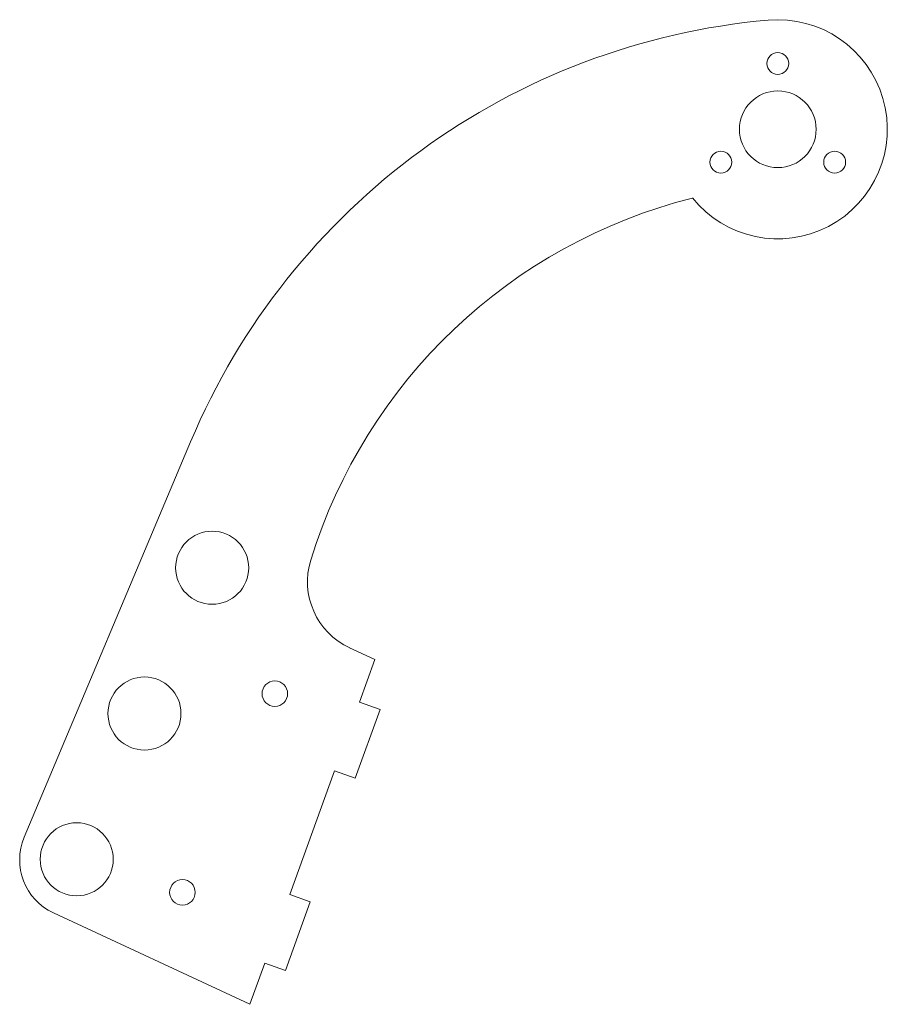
# Model space of a CAD drawing. Header units: millimetres. Extents: x -104 to 15, y 80 to 215.
import ezdxf

# ---------------------------------------------------------------- set-up
doc = ezdxf.new("R2010")
doc.units = ezdxf.units.MM

msp = doc.modelspace()

# ---------------------------------------------------------------- linework, layer by layer
at = {"color": 7, "linetype": 'Continuous', "lineweight": 15}
for p, q in [((-80.41, 157.23), (-103.19, 103.09)), ((-55.18, 127.41), (-58.63, 129.01)), ((-57.29, 121.59), (-55.18, 127.41)), ((-54.47, 120.57), (-57.29, 121.59)), ((-57.88, 111.17), (-54.47, 120.57)), ((-66.84, 95.27), (-60.7, 112.19)), ((-60.7, 112.19), (-57.88, 111.17)), ((-64.02, 94.25), (-66.84, 95.27)), ((-67.43, 84.85), (-64.02, 94.25)), ((-99.19, 92.74), (-72.29, 80.23)), ((-72.29, 80.23), (-70.25, 85.87)), ((-70.25, 85.87), (-67.43, 84.85))]:
    msp.add_line(p, q, dxfattribs=at)
for centre, radius in [((0, 209), 1.5), ((0, 200), 5.25), ((-7.79, 195.5), 1.5), ((7.79, 195.5), 1.5), ((-77.46, 139.98), 5), ((-86.73, 120.03), 5), ((-68.88, 122.75), 1.75), ((-96.01, 100.08), 5), ((-81.53, 95.55), 1.75)]:
    msp.add_circle(centre, radius, dxfattribs=at)
for centre, radius, start, end in [((7.05, 120.42), 94.89, 95.0639, 157.1769), ((0, 200), 15, 218.8117, 95.0639), ((6.28, 119.29), 73.53, 104.1471, 162.8017), ((-54.41, 138.08), 10, 162.8017, 245.0609), ((-95.82, 99.99), 8, 157.1769, 245.0609)]:
    msp.add_arc(centre, radius, start, end, dxfattribs=at)

doc.saveas('drawing.dxf')
